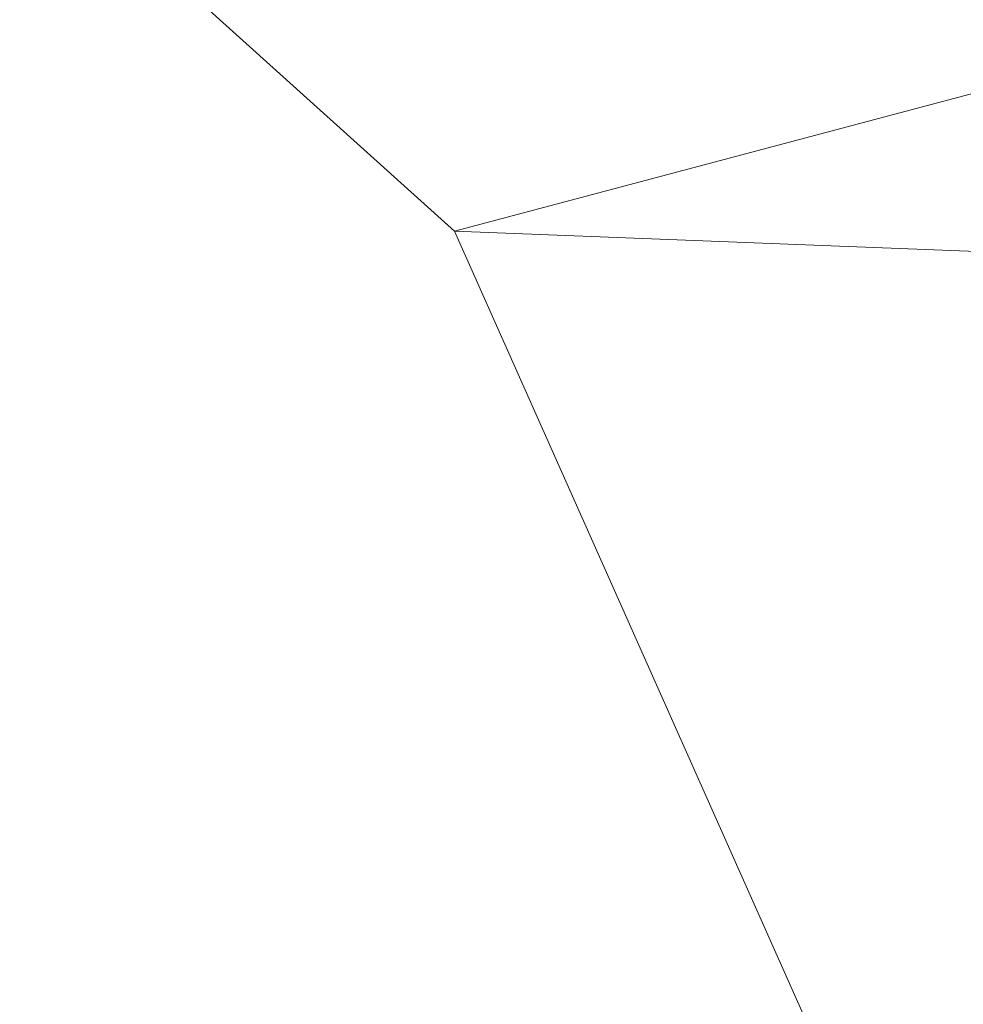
# Model space of a CAD drawing. Header units: millimetres. Extents: x -25.5 to 58.1, y -24 to 24.
# Tile 202 of 256: x -14.3705 to -14.3598, y -14.7283 to -14.7171. Entities that reach past the tile are written whole.
import ezdxf

# ---------------------------------------------------------------- set-up
doc = ezdxf.new("R2010")
doc.units = ezdxf.units.MM
doc.layers.add('1', color=7, linetype='CONTINUOUS', true_color=0xffffff)

msp = doc.modelspace()

# ---------------------------------------------------------------- linework, layer by layer
at = {"layer": '1', "color": 252, "linetype": 'Continuous', "lineweight": 13, "extrusion": (0, 0, -1)}
msp.add_circle((0.308248, 0.561905, -1.93359), 15.29, dxfattribs=at)
at = {"layer": '1', "color": 252, "linetype": 'Continuous', "lineweight": 13}
msp.add_circle((-0.308248, 0.561905, 0.43359), 15.29, dxfattribs=at)
at = {"layer": '1', "color": 11, "linetype": 'Continuous', "lineweight": 13}
msp.add_circle((-15.66, -15.66, 34.015026), 1.3, dxfattribs=at)
at = {"layer": '1', "color": 3, "linetype": 'Continuous', "lineweight": 13}
for points in [[(-10.187375, -13.609459, 37.999999), (-13.609459, -10.187375, 37.999999), (-14.86, -14.27436, 37.999999), (-14.365572, -14.719544, 37.999999)], [(-13.457128, -18.722229, 37.999999), (-10.187375, -13.609459, 37.999999), (-14.094964, -15.992658, 37.999999), (-14.365572, -16.600456, 37.999999)], [(-14.365572, -14.719544, 37.999999), (-14.094964, -15.327341, 37.999999), (-10.187375, -13.609459, 37.999999)], [(-14.365572, -14.719544, 34.499999), (-14.365572, -14.719544, 37.999999), (-14.86, -14.27436, 37.999999), (-14.86, -14.27436, 34.499999)], [(-1.205, -15.235, 34.499999), (-14.136077, -15.235, 34.499999), (-14.365572, -14.719544, 34.499999)], [(-14.094964, -15.327341, 34.499999), (-14.094964, -15.327341, 37.999999), (-14.365572, -14.719544, 37.999999), (-14.365572, -14.719544, 34.499999)]]:
    msp.add_3dface(points, dxfattribs=at)

doc.saveas('drawing.dxf')
